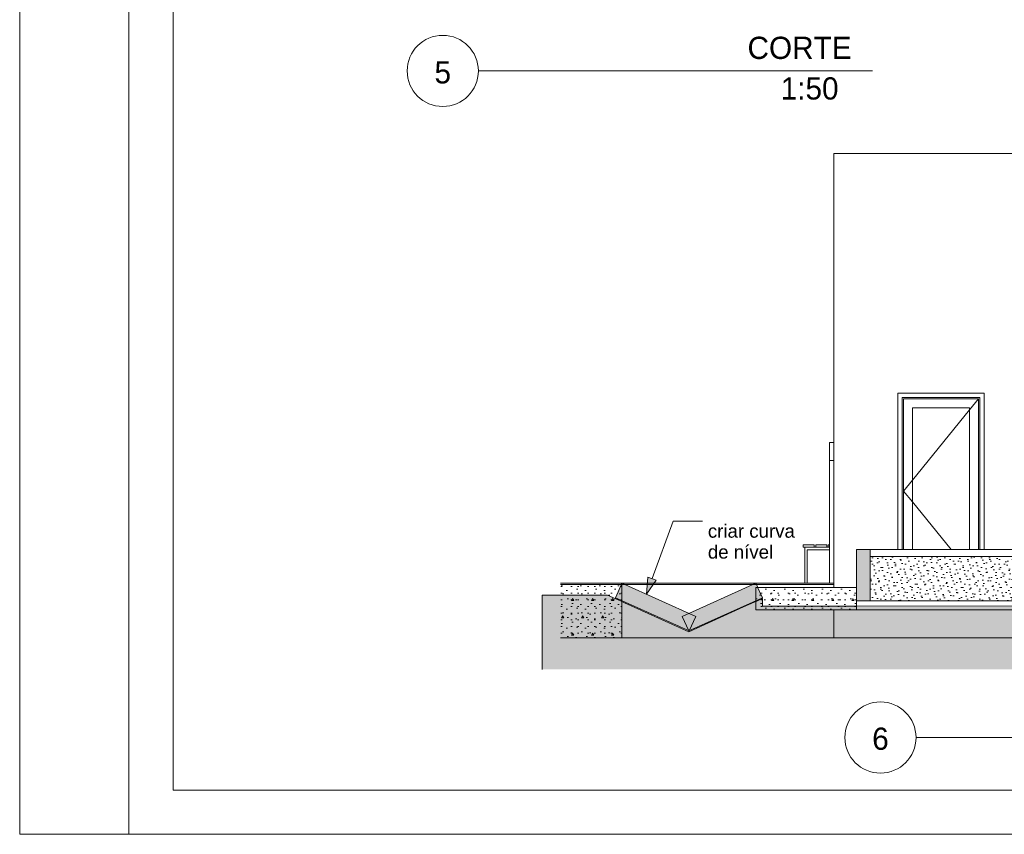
# Model space of a CAD drawing. Header units: millimetres. Extents: x 0 to 1357, y -1 to 841.
# Tile 1 of 43: x 0 to 221, y 0 to 183. Entities that reach past the tile are written whole.
import ezdxf
from ezdxf.enums import TextEntityAlignment as Align
from ezdxf.xclip import XClip

# ---------------------------------------------------------------- set-up
doc = ezdxf.new("R2010")
doc.units = ezdxf.units.MM
doc.header["$MEASUREMENT"] = 0
doc.header["$XCLIPFRAME"] = 0
doc.linetypes.add('Wipeout_Contour', pattern=[1000, 0, -1000])
for name, color, linetype in [('Cobertura.ARQ', 7, 'Continuous'), ('Desenho 2D - Geral', 7, 'Continuous'), ('Desenho 2D - Geral.2D', 7, 'Continuous'), ('Estrutura - Geral.ARQ', 7, 'Continuous'), ('Interior - Mobiliário .ARQ', 7, 'Continuous'), ('Laje.ARQ', 7, 'Continuous'), ('Parede.ARQ', 7, 'Continuous')]:
    doc.layers.add(name, color=color, linetype=linetype)
doc.styles.add('GENERATED_STYLE_1', font='txt')
doc.styles.add('GENERATED_STYLE_3', font='txt')
pattern_1 = [(0, (652.838283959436, 56.45764832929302), (0, 7.794228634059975), [0.4875, -4.012499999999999]), (0, (655.088283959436, 60.35476248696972), (0, 7.794228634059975), [0.4875, -4.012499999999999]), (60.00000000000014, (652.838283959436, 56.45764832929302), (-6.750000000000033, 3.897114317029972), [0.4875000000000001, -4.012499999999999]), (60.00000000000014, (657.338283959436, 56.45764832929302), (-6.750000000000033, 3.897114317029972), [0.4875000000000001, -4.012499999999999]), (120.0000000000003, (653.3257839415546, 56.45764832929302), (6.750000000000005, 3.897114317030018), [0.4875, -4.012499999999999]), (120.0000000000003, (657.8257840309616, 56.45764832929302), (6.750000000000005, 3.897114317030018), [0.4875, -4.012499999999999]), (0, (652.838283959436, 57.20764832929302), (0, 1.5), [0, -1.5, 0, -2.25]), (44.99999999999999, (653.588283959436, 57.20764832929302), (-1.060660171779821, 1.060660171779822), [0, -1.125, 0, -1.875])]

# ---------------------------------------------------------------- blocks, each defined once
blk = doc.blocks.new('Título Desenho Linear 21[4]', base_point=(87.13606990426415, 259.6366482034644))
at = {"color": 7, "linetype": 'Continuous', "lineweight": 0}
blk.add_line((103.1360699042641, 171.6366482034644), (191.7518781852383, 171.6366482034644), dxfattribs=at)
for radius, start, end in [(7.999999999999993, 0, 180), (8.000000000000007, 180, 0)]:
    blk.add_arc((95.13606990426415, 171.6366482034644), radius, start, end, dxfattribs=at)
at = {"color": 7, "lineweight": 0, "style": 'GENERATED_STYLE_3'}
blk.add_attdef('AC_DrawingName', text='', height=5, dxfattribs=at).set_placement((187.0668395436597, 179.3281077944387), align=Align.TOP_RIGHT)
blk.add_attdef('DUMMY_186', text='', height=5, dxfattribs=at).set_placement((95.13606990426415, 171.3272864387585), align=Align.MIDDLE_CENTER)
blk.add_attdef('AC_DrawingScale', text='', height=5, dxfattribs=at).set_placement((184.1386903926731, 163.7029966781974), align=Align.BOTTOM_RIGHT)
blk = doc.blocks.new('Desenho_5_5', base_point=(652.838283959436, 56.45764832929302))
at = {"layer": 'Estrutura - Geral.ARQ', "linetype": 'Continuous', "lineweight": 0}
blk.add_hatch(color=7, dxfattribs=at).paths.add_polyline_path([(140.9197023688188, 54.00197616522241), (143.1439905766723, 57.16120695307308), (141.2663766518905, 57.8500944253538)])
at = {"layer": 'Parede.ARQ', "linetype": 'Continuous', "lineweight": 0}
blk.add_hatch(color=36, dxfattribs=at).paths.add_polyline_path([(191.2080165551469, 64.05764832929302), (188.2080165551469, 64.05764832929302), (188.2080165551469, 52.45764832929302), (191.2080165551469, 52.45764832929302)])
at = {"layer": 'Cobertura.ARQ', "color": 7, "linetype": 'Continuous', "lineweight": 0}
for p, q in [((148.9680814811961, 49.00535652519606), (150.4453943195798, 45.72243910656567)), ((152.0233015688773, 49.00535652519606), (150.5459887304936, 45.72243910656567))]:
    blk.add_line(p, q, dxfattribs=at)
at = {"layer": 'Desenho 2D - Geral', "color": 9, "linetype": 'Continuous', "lineweight": 0}
for p, q in [((117.5106270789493, 37.0884894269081), (117.5106270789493, 53.75035127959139)), ((150.492839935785, 45.54131914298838), (162.7857236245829, 51.11880331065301))]:
    blk.add_line(p, q, dxfattribs=at)
at = {"layer": 'Estrutura - Geral.ARQ', "color": 8, "linetype": 'Continuous', "lineweight": 0}
for p, q in [((142.2051836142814, 57.50565068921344), (146.9248126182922, 70.3693497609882)), ((146.9248126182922, 70.3693497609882), (153.5523149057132, 70.3693497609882))]:
    blk.add_line(p, q, dxfattribs=at)
at = {"layer": 'Estrutura - Geral.ARQ', "color": 7, "linetype": 'Continuous', "lineweight": 0}
for p, q in [((140.9197023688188, 54.00197616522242), (141.2663766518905, 57.8500944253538)), ((141.2663766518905, 57.8500944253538), (143.1439905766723, 57.16120695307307)), ((140.9197023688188, 54.00197616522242), (143.1439905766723, 57.16120695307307))]:
    blk.add_line(p, q, dxfattribs=at)
at = {"layer": 'Interior - Mobiliário .ARQ', "color": 8, "linetype": 'Continuous', "lineweight": 0}
for p, q in [((178.6706365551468, 65.05764832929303), (176.2080165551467, 65.05764832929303)), ((176.2080165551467, 64.55764832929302), (176.2080165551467, 65.05764832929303)), ((178.6706365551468, 64.55764832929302), (176.2080165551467, 64.55764832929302)), ((178.6706365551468, 64.55764832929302), (178.6706365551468, 65.05764832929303)), ((178.6706365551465, 64.55764832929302), (179.0224365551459, 64.55764832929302)), ((181.4850565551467, 65.05764832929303), (179.0224365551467, 65.05764832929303)), ((179.0224365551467, 64.55764832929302), (179.0224365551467, 65.05764832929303)), ((181.4850565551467, 64.55764832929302), (179.0224365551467, 64.55764832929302)), ((181.4850565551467, 64.55764832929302), (181.4850565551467, 65.05764832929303)), ((181.4850565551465, 64.55764832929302), (181.8368565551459, 64.55764832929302)), ((182.0756587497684, 65.05764832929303), (181.8368565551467, 65.05764832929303)), ((181.8368565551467, 64.55764832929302), (181.8368565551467, 65.05764832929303)), ((182.0756587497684, 64.55764832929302), (181.8368565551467, 64.55764832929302)), ((182.0756587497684, 63.98588552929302), (177.0529265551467, 63.98588552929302))]:
    blk.add_line(p, q, dxfattribs=at)
at = {"layer": 'Laje.ARQ', "color": 8, "linetype": 'Continuous', "lineweight": 0}
blk.add_line((183.0756587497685, 44.15764832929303), (309.1086018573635, 44.15764832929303), dxfattribs=at)
at = {"layer": 'Parede.ARQ', "color": 8, "linetype": 'Continuous', "lineweight": 0}
for p, q in [((183.0756587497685, 153.057648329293), (186.0756587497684, 153.057648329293)), ((183.0756587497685, 88.05764832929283), (183.0756587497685, 153.057648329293)), ((341.0749136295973, 153.057648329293), (186.0756587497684, 153.057648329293)), ((197.4326056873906, 99.19764832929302), (197.4326056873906, 64.05764832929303)), ((216.9126056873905, 99.19764832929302), (197.4326056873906, 99.19764832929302)), ((198.4326056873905, 64.05764832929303), (198.4326056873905, 98.19764832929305)), ((198.4326056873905, 98.19764832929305), (215.9126056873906, 98.19764832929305)), ((198.7326056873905, 95.89764832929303), (198.7326056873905, 97.89764832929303)), ((198.7326056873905, 97.89764832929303), (215.6126056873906, 97.89764832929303)), ((215.6126056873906, 97.89764832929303), (213.6126056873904, 95.4426720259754)), ((215.6126056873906, 97.89764832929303), (215.6126056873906, 95.89764832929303)), ((215.9126056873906, 98.19764832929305), (215.9126056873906, 64.05764832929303)), ((216.9126056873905, 64.05764832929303), (216.9126056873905, 99.19764832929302)), ((198.7326056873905, 64.05764832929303), (198.7326056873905, 95.89764832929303)), ((200.7326056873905, 95.89764832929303), (200.7326056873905, 64.05764832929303)), ((213.6126056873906, 95.89764832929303), (200.7326056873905, 95.89764832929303)), ((213.6126056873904, 95.4426720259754), (200.7326056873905, 79.63262463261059)), ((213.6126056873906, 64.05764832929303), (213.6126056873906, 95.89764832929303)), ((215.6126056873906, 95.89764832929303), (215.6126056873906, 64.05764832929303)), ((183.0756587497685, 88.05764832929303), (182.0756587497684, 88.05764832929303)), ((182.0756587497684, 88.05764832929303), (182.0756587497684, 84.05764832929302)), ((183.0756587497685, 84.05764832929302), (183.0756587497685, 88.05764832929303)), ((183.0756587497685, 84.05764832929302), (182.0756587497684, 84.05764832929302)), ((200.7326056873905, 79.63262463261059), (198.7326056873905, 77.17764832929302)), ((200.7326056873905, 74.72267202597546), (198.7326056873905, 77.17764832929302)), ((209.4210998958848, 64.05764832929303), (200.7326056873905, 74.72267202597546)), ((260.2080165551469, 64.05764832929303), (191.2080165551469, 64.05764832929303))]:
    blk.add_line(p, q, dxfattribs=at)
at = {"layer": 'Parede.ARQ', "color": 7, "linetype": 'Continuous', "lineweight": 0}
blk.add_line((191.2080165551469, 64.05764832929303), (188.2080165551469, 64.05764832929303), dxfattribs=at)
at = {"layer": 'Estrutura - Geral.ARQ', "color": 7, "linetype": 'Continuous', "lineweight": 0, "insert": (154.7523149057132, 69.6836354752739), "char_height": 3, "attachment_point": 1, "line_spacing_factor": 0.9399085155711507, "style": 'GENERATED_STYLE_1'}
blk.add_mtext('\\A1;{\\pql;\\fArial|b0|i0|c0|p38;criar curva\\P\\pql;\\fArial|b0|i0|c0|p38;de nível}', dxfattribs=at)
at = {"color": 254, "linetype": 'Wipeout_Contour', "lineweight": 0, "ltscale": 552.3654412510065}
blk.add_wipeout([(121.63925760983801, 44.15764832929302), (135.4209698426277, 44.15764832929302), (135.4209698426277, 56.15764832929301), (121.63925760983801, 56.15764832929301)], dxfattribs=at).dxf.layer = 'Laje.ARQ'
at = {"layer": 'Cobertura.ARQ', "linetype": 'Continuous', "lineweight": 0}
blk.add_hatch(color=157, dxfattribs=at).paths.add_polyline_path([(133.943657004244, 53.193488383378), (150.5459887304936, 45.72243910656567), (152.0233015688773, 49.00535652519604), (135.4209698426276, 56.47640580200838)])
at = {"layer": 'Laje.ARQ', "linetype": 'Continuous', "lineweight": 0}
h = blk.add_hatch(dxfattribs=at)
h.set_pattern_fill('Concreto_Celular_0005', color=83, style=0, pattern_type=2)
h.set_pattern_definition(pattern_1)
h.paths.add_polyline_path([(121.639257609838, 44.15764832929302), (135.4209698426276, 44.15764832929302), (135.4209698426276, 56.15764832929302), (121.639257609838, 56.15764832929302)])
at = {"layer": 'Cobertura.ARQ', "color": 7, "linetype": 'Continuous', "lineweight": 0}
for p, q in [((135.4209698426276, 56.47640580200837), (133.943657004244, 53.193488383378)), ((135.4209698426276, 56.47640580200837), (152.0233015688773, 49.00535652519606)), ((133.943657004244, 53.193488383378), (150.5459887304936, 45.72243910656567))]:
    blk.add_line(p, q, dxfattribs=at)
at = {"layer": 'Desenho 2D - Geral', "color": 9, "linetype": 'Continuous', "lineweight": 0}
for p, q in [((117.5106270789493, 53.75035127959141), (132.1782183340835, 53.78289886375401)), ((132.1782183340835, 53.78289886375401), (150.492839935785, 45.54131914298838))]:
    blk.add_line(p, q, dxfattribs=at)
at = {"layer": 'Laje.ARQ', "color": 7, "linetype": 'Continuous', "lineweight": 0}
for p, q in [((135.4209698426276, 56.15764832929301), (121.639257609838, 56.15764832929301)), ((135.4209698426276, 56.15764832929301), (135.4209698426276, 44.15764832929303)), ((135.4209698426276, 44.15764832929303), (121.639257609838, 44.15764832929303))]:
    blk.add_line(p, q, dxfattribs=at)
at = {"layer": 'Laje.ARQ', "color": 8, "linetype": 'Continuous', "lineweight": 0}
blk.add_line((135.4209698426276, 44.15764832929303), (183.0756587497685, 44.15764832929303), dxfattribs=at)
at = {"color": 254, "linetype": 'Wipeout_Contour', "lineweight": 0, "ltscale": 932.3849616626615}
blk.add_wipeout([(260.20801655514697, 52.45764832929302), (260.20801655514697, 62.45764832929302), (191.208016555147, 62.45764832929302), (191.208016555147, 52.45764832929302)], dxfattribs=at).dxf.layer = 'Laje.ARQ'
at = {"color": 254, "linetype": 'Wipeout_Contour', "lineweight": 0, "ltscale": 738.7239746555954}
blk.add_wipeout([(165.57041322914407, 50.45764832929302), (188.2080171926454, 50.45764832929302), (188.2080171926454, 55.45764832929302), (165.57041322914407, 55.45764832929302)], dxfattribs=at).dxf.layer = 'Laje.ARQ'
at = {"layer": 'Cobertura.ARQ', "linetype": 'Continuous', "lineweight": 0}
blk.add_hatch(color=157, dxfattribs=at).paths.add_polyline_path([(150.4453943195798, 45.72243910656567), (167.0477260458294, 53.193488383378), (165.5704132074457, 56.47640580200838), (148.9680814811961, 49.00535652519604)])
at = {"layer": 'Desenho 2D - Geral', "linetype": 'Continuous', "lineweight": 0}
h = blk.add_hatch(dxfattribs=at)
h.set_pattern_fill('Terra_0005', color=30, style=0, pattern_type=2)
h.set_pattern_definition([(44.99999999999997, (652.838283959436, 56.45764832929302), (-2.757716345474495, 2.757716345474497), []), (44.99999999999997, (651.9190451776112, 57.37688711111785), (-5.515432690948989, 5.515432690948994), []), (44.99999999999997, (650.9998063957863, 58.29612589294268), (-5.515432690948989, 5.515432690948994), []), (135.0000000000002, (650.0805676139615, 59.21536467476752), (0.9192387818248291, 0.9192387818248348), [3.899999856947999, -3.899999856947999])])
h.paths.add_polyline_path([(117.5106270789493, 37.08848942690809), (964.9934989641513, 37.08848942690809), (964.9934989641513, 45.66835308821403), (961.7595036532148, 45.96810071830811), (941.784126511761, 47.81954804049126), (937.9375301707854, 48.41182149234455), (908.437992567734, 50.80098005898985), (891.520613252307, 52.57617402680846), (891.520613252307, 52.8659731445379), (891.520613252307, 53.46629869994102), (836.6528552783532, 53.46629869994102), (836.6528552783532, 52.74422084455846), (167.0520201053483, 51.25836749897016), (167.0480736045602, 53.03686080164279), (162.7857236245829, 51.11880331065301), (150.492839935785, 45.54131914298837), (132.1782183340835, 53.78289886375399), (117.5106270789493, 53.75035127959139)])
at = {"layer": 'Laje.ARQ', "linetype": 'Continuous', "lineweight": 0}
h = blk.add_hatch(dxfattribs=at)
h.set_pattern_fill('Pedra_0005', color=83, style=0, pattern_type=2)
h.set_pattern_definition([(44.99999999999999, (652.838283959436, 59.95764832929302), (-1.113693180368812, 1.113693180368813), [0, -1.05, 0, -1.575]), (109.9999999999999, (656.338283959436, 59.95764832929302), (1.480015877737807, 0.5386817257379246), [0, -0.7699999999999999, 0, -1.33])])
h.paths.add_polyline_path([(260.2080165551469, 52.45764832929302), (260.2080165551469, 62.45764832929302), (191.208016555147, 62.45764832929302), (191.208016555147, 52.45764832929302)])
h = blk.add_hatch(dxfattribs=at)
h.set_pattern_fill('Concreto_Celular_0005', color=83, style=0, pattern_type=2)
h.set_pattern_definition(pattern_1)
h.paths.add_polyline_path([(165.5704132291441, 50.45764832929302), (188.2080171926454, 50.45764832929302), (188.2080171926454, 55.45764832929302), (165.5704132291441, 55.45764832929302)])
at = {"layer": 'Cobertura.ARQ', "color": 7, "linetype": 'Continuous', "lineweight": 0}
for p, q in [((165.5704132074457, 56.47640580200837), (148.9680814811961, 49.00535652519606)), ((165.5704132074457, 56.47640580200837), (167.0477260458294, 53.193488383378)), ((167.0477260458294, 53.193488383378), (150.4453943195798, 45.72243910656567))]:
    blk.add_line(p, q, dxfattribs=at)
at = {"layer": 'Desenho 2D - Geral', "color": 9, "linetype": 'Continuous', "lineweight": 0}
for p, q in [((162.7857236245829, 51.11880331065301), (167.0480736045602, 53.03686080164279)), ((167.0480736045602, 53.03686080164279), (167.0520201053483, 51.25836749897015)), ((167.0520201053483, 51.25836749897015), (836.6528552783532, 52.74422084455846))]:
    blk.add_line(p, q, dxfattribs=at)
at = {"layer": 'Interior - Mobiliário .ARQ', "color": 8, "linetype": 'Continuous', "lineweight": 0}
for p, q in [((176.5252165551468, 56.45764832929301), (176.5252165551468, 64.55764832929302)), ((177.0529265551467, 63.98588552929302), (177.0529265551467, 56.45764832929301))]:
    blk.add_line(p, q, dxfattribs=at)
at = {"layer": 'Laje.ARQ', "color": 7, "linetype": 'Continuous', "lineweight": 0}
for p, q in [((260.2080165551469, 62.45764832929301), (191.208016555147, 62.45764832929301)), ((165.5704132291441, 55.45764832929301), (165.5704132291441, 50.45764832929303)), ((188.2080171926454, 55.45764832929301), (165.5704132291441, 55.45764832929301)), ((188.2080165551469, 52.45764832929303), (188.2080171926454, 50.45764832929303)), ((260.2080165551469, 52.45764832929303), (191.208016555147, 52.45764832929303)), ((188.2080171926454, 50.45764832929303), (165.5704132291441, 50.45764832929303))]:
    blk.add_line(p, q, dxfattribs=at)
at = {"layer": 'Laje.ARQ', "color": 8, "linetype": 'Continuous', "lineweight": 0}
for p, q in [((121.639257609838, 56.45764832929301), (182.0756587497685, 56.45764832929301)), ((135.4209698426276, 56.15764832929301), (183.0756587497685, 56.15764832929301)), ((183.0756587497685, 44.15764832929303), (183.0756587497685, 50.45764832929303)), ((188.2080171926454, 50.45764832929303), (263.2080152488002, 50.45764832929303))]:
    blk.add_line(p, q, dxfattribs=at)
at = {"layer": 'Parede.ARQ', "color": 8, "linetype": 'Continuous', "lineweight": 0}
for p, q in [((182.0756587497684, 84.05764832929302), (182.0756587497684, 56.45764832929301)), ((183.0756587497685, 56.45764832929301), (183.0756587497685, 84.05764832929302)), ((182.0756587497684, 56.45764832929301), (183.0756587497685, 56.45764832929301)), ((183.0756587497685, 56.15764832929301), (183.0756587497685, 56.45764832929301)), ((183.0756587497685, 55.45764832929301), (183.0756587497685, 56.15764832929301))]:
    blk.add_line(p, q, dxfattribs=at)
at = {"layer": 'Parede.ARQ', "color": 7, "linetype": 'Continuous', "lineweight": 0}
for p, q in [((188.2080165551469, 64.05764832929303), (188.2080171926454, 55.45764832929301)), ((191.2080165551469, 64.05764832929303), (191.208016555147, 62.45764832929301)), ((191.208016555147, 62.45764832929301), (191.2080165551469, 52.45764832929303)), ((188.2080171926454, 55.45764832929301), (188.2080165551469, 52.45764832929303)), ((191.2080165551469, 52.45764832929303), (188.2080165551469, 52.45764832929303))]:
    blk.add_line(p, q, dxfattribs=at)
blk = doc.blocks.new('Título Desenho Linear 21[5]', base_point=(185.5611300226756, 109.7635759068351))
at = {"color": 7, "linetype": 'Continuous', "lineweight": 0}
blk.add_line((201.5611300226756, 21.76357590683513), (287.8413994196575, 21.76357590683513), dxfattribs=at)
for start, end in [(0, 180), (180, 0)]:
    blk.add_arc((193.5611300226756, 21.76357590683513), 8.000000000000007, start, end, dxfattribs=at)
at = {"color": 7, "lineweight": 0, "style": 'GENERATED_STYLE_3'}
blk.add_attdef('AC_DrawingName', text='', height=5, dxfattribs=at).set_placement((281.5946812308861, 28.31456629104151), align=Align.TOP_RIGHT)
blk.add_attdef('DUMMY_186', text='', height=5, dxfattribs=at).set_placement((193.5611300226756, 21.49656708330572), align=Align.MIDDLE_CENTER)
blk.add_attdef('AC_DrawingScale', text='', height=5, dxfattribs=at).set_placement((279.2522148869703, 15.82932612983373), align=Align.BOTTOM_RIGHT)

msp = doc.modelspace()

# ---------------------------------------------------------------- linework, layer by layer
at = {"layer": 'Desenho 2D - Geral.2D', "color": 7, "linetype": 'Continuous', "lineweight": 0}
for p, q in [((0, 841), (0, 0)), ((24.51159168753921, 841), (24.51159168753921, 0)), ((34.51096336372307, 830.887901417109), (34.51096336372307, 9.88789747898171)), ((34.51096336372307, 9.88789747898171), (1179, 9.999996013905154)), ((0, 0), (1189, 0))]:
    msp.add_line(p, q, dxfattribs=at)

# ---------------------------------------------------------------- block references
at = {"color": 7, "linetype": 'Continuous', "lineweight": 0}
for name, p, values in [('Título Desenho Linear 21[4]', (87.13606990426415, 259.6366482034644), {'AC_DrawingName': 'CORTE', 'AC_DrawingScale': '1:50', 'DUMMY_186': '5'}), ('Título Desenho Linear 21[5]', (185.5611300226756, 109.7635759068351), {'AC_DrawingName': 'CORTE', 'AC_DrawingScale': '1:50', 'DUMMY_186': '6'})]:
    msp.add_blockref(name, p, dxfattribs=at).add_auto_attribs(values)
ref = msp.add_blockref('Desenho_5_5', (652.838283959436, 56.45764832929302), dxfattribs=at)
XClip(ref).set_block_clipping_path([(117.5106270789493, 37.08848942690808), (964.9934989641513, 161.5817202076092)])

doc.saveas('drawing.dxf')
